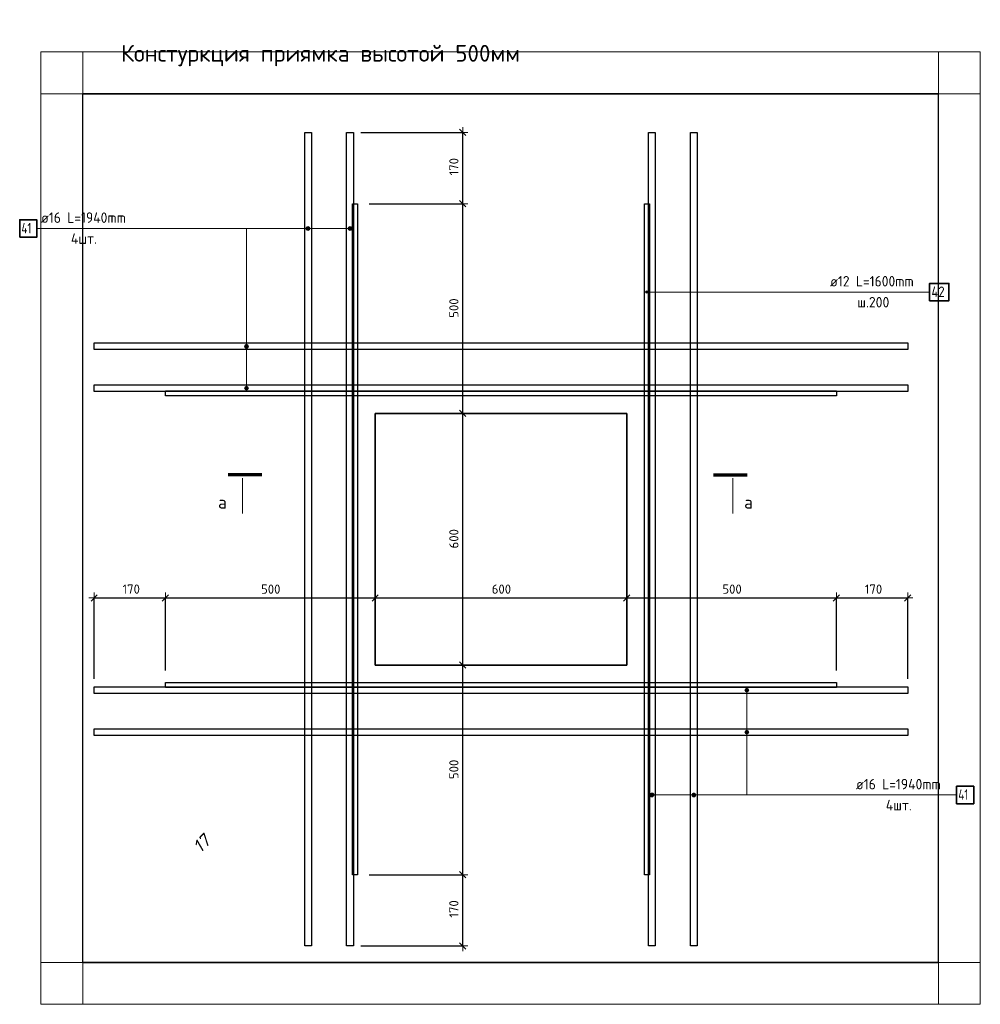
# Model space of a CAD drawing. Header units: millimetres. Extents: x -3170 to 89801, y -74170 to 82422.
# Tile 104 of 105: x 84766 to 87057, y 67931 to 70279. Entities that reach past the tile are written whole.
import ezdxf

# ---------------------------------------------------------------- set-up
doc = ezdxf.new("R2010")
doc.units = ezdxf.units.MM
doc.header["$PDMODE"] = 65
for name, color, linetype, lineweight in [('Standard', 7, 'Continuous', 25), ('Арматурный каркас 03', 220, 'Continuous', 35), ('Размерная линия_ общее', 7, 'Continuous', 13)]:
    doc.layers.add(name, color=color, linetype=linetype, lineweight=lineweight)
doc.styles.add('ISOCPEUR', font='ISOCPEUR')
doc.styles.add('ITALICT', font='ITALICT_.TTF')
doc.dimstyles.new('DIMSTYLE_3', dxfattribs={"dimtxt": 22, "dimasz": 25, "dimexe": 0, "dimexo": 0, "dimgap": 11, "dimtad": 2, "dimdec": 0, "dimrnd": 5, "dimzin": 12, "dimdsep": 46, "dimtxsty": 'ISOCPEUR', "dimblk1": 'ALL_ML_STRICH', "dimblk2": 'ALL_ML_STRICH', "dimsah": 1, "dimcen": 0, "dimclrd": 7, "dimclre": 256, "dimclrt": 7, "dimadec": 0, "dimazin": 0, "dimtfac": 1, "dimtdec": 0, "dimtix": 1, "dimtmove": 2, "dimatfit": 3, "dimfxl": 0, "dimtzin": 0, "dimlwd": 0, "dimlwe": -3, "dimarcsym": 0})

# ---------------------------------------------------------------- blocks, each defined once
blk = doc.blocks.new('ALL_ML_STRICH')
at = {"color": 0, "linetype": 'ByBlock', "lineweight": -2}
for p, q in [((-1, 0), (0.5, 0)), ((-0.3, -0.3), (0.3, 0.3)), ((0, -0.5), (0, 0.5))]:
    blk.add_line(p, q, dxfattribs=at)
blk = doc.blocks.new('*D572')
at = {"layer": 'DEFPOINTS', "color": 7, "linetype": 'Continuous', "lineweight": 13, "transparency": 33554687}
for p in [(85579.8, 68240.5), (85559.8, 68070.5), (85822.8, 68070.5)]:
    blk.add_point(p, dxfattribs=at)
at = {"layer": 'Размерная линия_ общее', "color": 253, "linetype": 'Continuous', "lineweight": -2, "true_color": 0xa0a0a0, "transparency": 33554687}
for p, q in [((85599.8, 68240.5), (85822.8, 68240.5)), ((85579.8, 68070.5), (85822.8, 68070.5))]:
    blk.add_line(p, q, dxfattribs=at)
at = {"layer": 'Размерная линия_ общее', "color": 7, "linetype": 'Continuous', "lineweight": -2, "transparency": 33554687}
blk.add_line((85822.8, 68070.5), (85822.8, 68240.5), dxfattribs=at)
at = {"layer": 'Размерная линия_ общее', "color": 7, "linetype": 'Continuous', "lineweight": 13, "transparency": 33554687, "xscale": 25, "yscale": 25, "zscale": 25}
for p, rotation in [((85822.8, 68240.5), 90), ((85822.8, 68070.5), 270)]:
    blk.add_blockref('ALL_ML_STRICH', p, dxfattribs=dict(at, rotation=rotation))
at = {"layer": 'Размерная линия_ общее', "color": 7, "linetype": 'Continuous', "lineweight": 13, "transparency": 33554687, "insert": (85801.8, 68158.8), "char_height": 22, "width": 66, "attachment_point": 5, "rotation": 90, "style": 'ISOCPEUR'}
blk.add_mtext('\\A1;{170}', dxfattribs=at)
blk = doc.blocks.new('*D573')
at = {"layer": 'DEFPOINTS', "color": 7, "linetype": 'Continuous', "lineweight": 13, "transparency": 33554687}
for p in [(85736.5, 68740.5), (85579.8, 68240.5), (85822.8, 68240.5)]:
    blk.add_point(p, dxfattribs=at)
at = {"layer": 'Размерная линия_ общее', "color": 253, "linetype": 'Continuous', "lineweight": -2, "true_color": 0xa0a0a0, "transparency": 33554687}
for p, q in [((85756.5, 68740.5), (85822.8, 68740.5)), ((85599.8, 68240.5), (85822.8, 68240.5))]:
    blk.add_line(p, q, dxfattribs=at)
at = {"layer": 'Размерная линия_ общее', "color": 7, "linetype": 'Continuous', "lineweight": -2, "transparency": 33554687}
blk.add_line((85822.8, 68240.5), (85822.8, 68740.5), dxfattribs=at)
at = {"layer": 'Размерная линия_ общее', "color": 7, "linetype": 'Continuous', "lineweight": 13, "transparency": 33554687, "xscale": 25, "yscale": 25, "zscale": 25}
for p, rotation in [((85822.8, 68740.5), 90), ((85822.8, 68240.5), 270)]:
    blk.add_blockref('ALL_ML_STRICH', p, dxfattribs=dict(at, rotation=rotation))
at = {"layer": 'Размерная линия_ общее', "color": 7, "linetype": 'Continuous', "lineweight": 13, "transparency": 33554687, "insert": (85801.8, 68491.6), "char_height": 22, "width": 66, "attachment_point": 5, "rotation": 90, "style": 'ISOCPEUR'}
blk.add_mtext('\\A1;{500}', dxfattribs=at)
blk = doc.blocks.new('*D574')
at = {"layer": 'DEFPOINTS', "color": 7, "linetype": 'Continuous', "lineweight": 13, "transparency": 33554687}
for p in [(85621.8, 69340.5), (85736.5, 68740.5), (85822.8, 68740.5)]:
    blk.add_point(p, dxfattribs=at)
at = {"layer": 'Размерная линия_ общее', "color": 253, "linetype": 'Continuous', "lineweight": -2, "true_color": 0xa0a0a0, "transparency": 33554687}
for p, q in [((85641.8, 69340.5), (85822.8, 69340.5)), ((85756.5, 68740.5), (85822.8, 68740.5))]:
    blk.add_line(p, q, dxfattribs=at)
at = {"layer": 'Размерная линия_ общее', "color": 7, "linetype": 'Continuous', "lineweight": -2, "transparency": 33554687}
blk.add_line((85822.8, 68740.5), (85822.8, 69340.5), dxfattribs=at)
at = {"layer": 'Размерная линия_ общее', "color": 7, "linetype": 'Continuous', "lineweight": 13, "transparency": 33554687, "xscale": 25, "yscale": 25, "zscale": 25}
for p, rotation in [((85822.8, 69340.5), 90), ((85822.8, 68740.5), 270)]:
    blk.add_blockref('ALL_ML_STRICH', p, dxfattribs=dict(at, rotation=rotation))
at = {"layer": 'Размерная линия_ общее', "color": 7, "linetype": 'Continuous', "lineweight": 13, "transparency": 33554687, "insert": (85801.8, 69041.6), "char_height": 22, "width": 66, "attachment_point": 5, "rotation": 90, "style": 'ISOCPEUR'}
blk.add_mtext('\\A1;{600}', dxfattribs=at)
blk = doc.blocks.new('*D575')
at = {"layer": 'DEFPOINTS', "color": 7, "linetype": 'Continuous', "lineweight": 13, "transparency": 33554687}
for p in [(85579.8, 69840.5), (85621.8, 69340.5), (85822.8, 69340.5)]:
    blk.add_point(p, dxfattribs=at)
at = {"layer": 'Размерная линия_ общее', "color": 253, "linetype": 'Continuous', "lineweight": -2, "true_color": 0xa0a0a0, "transparency": 33554687}
for p, q in [((85599.8, 69840.5), (85822.8, 69840.5)), ((85641.8, 69340.5), (85822.8, 69340.5))]:
    blk.add_line(p, q, dxfattribs=at)
at = {"layer": 'Размерная линия_ общее', "color": 7, "linetype": 'Continuous', "lineweight": -2, "transparency": 33554687}
blk.add_line((85822.8, 69340.5), (85822.8, 69840.5), dxfattribs=at)
at = {"layer": 'Размерная линия_ общее', "color": 7, "linetype": 'Continuous', "lineweight": 13, "transparency": 33554687, "xscale": 25, "yscale": 25, "zscale": 25}
for p, rotation in [((85822.8, 69840.5), 90), ((85822.8, 69340.5), 270)]:
    blk.add_blockref('ALL_ML_STRICH', p, dxfattribs=dict(at, rotation=rotation))
at = {"layer": 'Размерная линия_ общее', "color": 7, "linetype": 'Continuous', "lineweight": 13, "transparency": 33554687, "insert": (85801.8, 69591.6), "char_height": 22, "width": 66, "attachment_point": 5, "rotation": 90, "style": 'ISOCPEUR'}
blk.add_mtext('\\A1;{500}', dxfattribs=at)
blk = doc.blocks.new('*D576')
at = {"layer": 'DEFPOINTS', "color": 7, "linetype": 'Continuous', "lineweight": 13, "transparency": 33554687}
for p in [(85559.8, 70010.5), (85579.8, 69840.5), (85822.8, 69840.5)]:
    blk.add_point(p, dxfattribs=at)
at = {"layer": 'Размерная линия_ общее', "color": 253, "linetype": 'Continuous', "lineweight": -2, "true_color": 0xa0a0a0, "transparency": 33554687}
for p, q in [((85579.8, 70010.5), (85822.8, 70010.5)), ((85599.8, 69840.5), (85822.8, 69840.5))]:
    blk.add_line(p, q, dxfattribs=at)
at = {"layer": 'Размерная линия_ общее', "color": 7, "linetype": 'Continuous', "lineweight": -2, "transparency": 33554687}
blk.add_line((85822.8, 69840.5), (85822.8, 70010.5), dxfattribs=at)
at = {"layer": 'Размерная линия_ общее', "color": 7, "linetype": 'Continuous', "lineweight": 13, "transparency": 33554687, "xscale": 25, "yscale": 25, "zscale": 25}
for p, rotation in [((85822.8, 70010.5), 90), ((85822.8, 69840.5), 270)]:
    blk.add_blockref('ALL_ML_STRICH', p, dxfattribs=dict(at, rotation=rotation))
at = {"layer": 'Размерная линия_ общее', "color": 7, "linetype": 'Continuous', "lineweight": 13, "transparency": 33554687, "insert": (85801.8, 69928.8), "char_height": 22, "width": 66, "attachment_point": 5, "rotation": 90, "style": 'ISOCPEUR'}
blk.add_mtext('\\A1;{170}', dxfattribs=at)
blk = doc.blocks.new('*D577')
at = {"layer": 'DEFPOINTS', "color": 7, "linetype": 'Continuous', "lineweight": 13, "transparency": 33554687}
for p in [(84944.1, 68900.5), (85114.1, 68707.4), (84944.1, 68687.4)]:
    blk.add_point(p, dxfattribs=at)
at = {"layer": 'Размерная линия_ общее', "color": 253, "linetype": 'Continuous', "lineweight": -2, "true_color": 0xa0a0a0, "transparency": 33554687}
for p, q in [((84944.1, 68707.4), (84944.1, 68900.5)), ((85114.1, 68727.4), (85114.1, 68900.5))]:
    blk.add_line(p, q, dxfattribs=at)
at = {"layer": 'Размерная линия_ общее', "color": 7, "linetype": 'Continuous', "lineweight": -2, "transparency": 33554687}
blk.add_line((84944.1, 68900.5), (85114.1, 68900.5), dxfattribs=at)
at = {"layer": 'Размерная линия_ общее', "color": 7, "linetype": 'Continuous', "lineweight": 13, "transparency": 33554687, "xscale": 25, "yscale": 25, "zscale": 25, "rotation": 180}
blk.add_blockref('ALL_ML_STRICH', (84944.1, 68900.5), dxfattribs=at)
at = {"layer": 'Размерная линия_ общее', "color": 7, "linetype": 'Continuous', "lineweight": 13, "transparency": 33554687, "xscale": 25, "yscale": 25, "zscale": 25}
blk.add_blockref('ALL_ML_STRICH', (85114.1, 68900.5), dxfattribs=at)
at = {"layer": 'Размерная линия_ общее', "color": 7, "linetype": 'Continuous', "lineweight": 13, "transparency": 33554687, "insert": (85032.4, 68921.5), "char_height": 22, "width": 66, "attachment_point": 5, "style": 'ISOCPEUR'}
blk.add_mtext('\\A1;{170}', dxfattribs=at)
blk = doc.blocks.new('*D578')
at = {"layer": 'DEFPOINTS', "color": 7, "linetype": 'Continuous', "lineweight": 13, "transparency": 33554687}
for p in [(85114.1, 68900.5), (85614.1, 68864.1), (85114.1, 68707.4)]:
    blk.add_point(p, dxfattribs=at)
at = {"layer": 'Размерная линия_ общее', "color": 253, "linetype": 'Continuous', "lineweight": -2, "true_color": 0xa0a0a0, "transparency": 33554687}
for p, q in [((85114.1, 68727.4), (85114.1, 68900.5)), ((85614.1, 68884.1), (85614.1, 68900.5))]:
    blk.add_line(p, q, dxfattribs=at)
at = {"layer": 'Размерная линия_ общее', "color": 7, "linetype": 'Continuous', "lineweight": -2, "transparency": 33554687}
blk.add_line((85114.1, 68900.5), (85614.1, 68900.5), dxfattribs=at)
at = {"layer": 'Размерная линия_ общее', "color": 7, "linetype": 'Continuous', "lineweight": 13, "transparency": 33554687, "xscale": 25, "yscale": 25, "zscale": 25, "rotation": 180}
blk.add_blockref('ALL_ML_STRICH', (85114.1, 68900.5), dxfattribs=at)
at = {"layer": 'Размерная линия_ общее', "color": 7, "linetype": 'Continuous', "lineweight": 13, "transparency": 33554687, "xscale": 25, "yscale": 25, "zscale": 25}
blk.add_blockref('ALL_ML_STRICH', (85614.1, 68900.5), dxfattribs=at)
at = {"layer": 'Размерная линия_ общее', "color": 7, "linetype": 'Continuous', "lineweight": 13, "transparency": 33554687, "insert": (85365.2, 68921.5), "char_height": 22, "width": 66, "attachment_point": 5, "style": 'ISOCPEUR'}
blk.add_mtext('\\A1;{500}', dxfattribs=at)
blk = doc.blocks.new('*D579')
at = {"layer": 'DEFPOINTS', "color": 7, "linetype": 'Continuous', "lineweight": 13, "transparency": 33554687}
for p in [(85614.1, 68900.5), (85614.1, 68864.1), (86214.1, 68749.4)]:
    blk.add_point(p, dxfattribs=at)
at = {"layer": 'Размерная линия_ общее', "color": 253, "linetype": 'Continuous', "lineweight": -2, "true_color": 0xa0a0a0, "transparency": 33554687}
for p, q in [((85614.1, 68884.1), (85614.1, 68900.5)), ((86214.1, 68769.4), (86214.1, 68900.5))]:
    blk.add_line(p, q, dxfattribs=at)
at = {"layer": 'Размерная линия_ общее', "color": 7, "linetype": 'Continuous', "lineweight": -2, "transparency": 33554687}
blk.add_line((85614.1, 68900.5), (86214.1, 68900.5), dxfattribs=at)
at = {"layer": 'Размерная линия_ общее', "color": 7, "linetype": 'Continuous', "lineweight": 13, "transparency": 33554687, "xscale": 25, "yscale": 25, "zscale": 25, "rotation": 180}
blk.add_blockref('ALL_ML_STRICH', (85614.1, 68900.5), dxfattribs=at)
at = {"layer": 'Размерная линия_ общее', "color": 7, "linetype": 'Continuous', "lineweight": 13, "transparency": 33554687, "xscale": 25, "yscale": 25, "zscale": 25}
blk.add_blockref('ALL_ML_STRICH', (86214.1, 68900.5), dxfattribs=at)
at = {"layer": 'Размерная линия_ общее', "color": 7, "linetype": 'Continuous', "lineweight": 13, "transparency": 33554687, "insert": (85915.2, 68921.5), "char_height": 22, "width": 66, "attachment_point": 5, "style": 'ISOCPEUR'}
blk.add_mtext('\\A1;{600}', dxfattribs=at)
blk = doc.blocks.new('*D580')
at = {"layer": 'DEFPOINTS', "color": 7, "linetype": 'Continuous', "lineweight": 13, "transparency": 33554687}
for p in [(86214.1, 68900.5), (86214.1, 68749.4), (86714.1, 68707.4)]:
    blk.add_point(p, dxfattribs=at)
at = {"layer": 'Размерная линия_ общее', "color": 253, "linetype": 'Continuous', "lineweight": -2, "true_color": 0xa0a0a0, "transparency": 33554687}
for p, q in [((86214.1, 68769.4), (86214.1, 68900.5)), ((86714.1, 68727.4), (86714.1, 68900.5))]:
    blk.add_line(p, q, dxfattribs=at)
at = {"layer": 'Размерная линия_ общее', "color": 7, "linetype": 'Continuous', "lineweight": -2, "transparency": 33554687}
blk.add_line((86214.1, 68900.5), (86714.1, 68900.5), dxfattribs=at)
at = {"layer": 'Размерная линия_ общее', "color": 7, "linetype": 'Continuous', "lineweight": 13, "transparency": 33554687, "xscale": 25, "yscale": 25, "zscale": 25, "rotation": 180}
blk.add_blockref('ALL_ML_STRICH', (86214.1, 68900.5), dxfattribs=at)
at = {"layer": 'Размерная линия_ общее', "color": 7, "linetype": 'Continuous', "lineweight": 13, "transparency": 33554687, "xscale": 25, "yscale": 25, "zscale": 25}
blk.add_blockref('ALL_ML_STRICH', (86714.1, 68900.5), dxfattribs=at)
at = {"layer": 'Размерная линия_ общее', "color": 7, "linetype": 'Continuous', "lineweight": 13, "transparency": 33554687, "insert": (86465.2, 68921.5), "char_height": 22, "width": 66, "attachment_point": 5, "style": 'ISOCPEUR'}
blk.add_mtext('\\A1;{500}', dxfattribs=at)
blk = doc.blocks.new('*D581')
at = {"layer": 'DEFPOINTS', "color": 7, "linetype": 'Continuous', "lineweight": 13, "transparency": 33554687}
for p in [(86714.1, 68900.5), (86714.1, 68707.4), (86884.1, 68687.4)]:
    blk.add_point(p, dxfattribs=at)
at = {"layer": 'Размерная линия_ общее', "color": 253, "linetype": 'Continuous', "lineweight": -2, "true_color": 0xa0a0a0, "transparency": 33554687}
for p, q in [((86714.1, 68727.4), (86714.1, 68900.5)), ((86884.1, 68707.4), (86884.1, 68900.5))]:
    blk.add_line(p, q, dxfattribs=at)
at = {"layer": 'Размерная линия_ общее', "color": 7, "linetype": 'Continuous', "lineweight": -2, "transparency": 33554687}
blk.add_line((86714.1, 68900.5), (86884.1, 68900.5), dxfattribs=at)
at = {"layer": 'Размерная линия_ общее', "color": 7, "linetype": 'Continuous', "lineweight": 13, "transparency": 33554687, "xscale": 25, "yscale": 25, "zscale": 25, "rotation": 180}
blk.add_blockref('ALL_ML_STRICH', (86714.1, 68900.5), dxfattribs=at)
at = {"layer": 'Размерная линия_ общее', "color": 7, "linetype": 'Continuous', "lineweight": 13, "transparency": 33554687, "xscale": 25, "yscale": 25, "zscale": 25}
blk.add_blockref('ALL_ML_STRICH', (86884.1, 68900.5), dxfattribs=at)
at = {"layer": 'Размерная линия_ общее', "color": 7, "linetype": 'Continuous', "lineweight": 13, "transparency": 33554687, "insert": (86802.4, 68921.5), "char_height": 22, "width": 66, "attachment_point": 5, "style": 'ISOCPEUR'}
blk.add_mtext('\\A1;{170}', dxfattribs=at)

msp = doc.modelspace()

# ---------------------------------------------------------------- hatches: boundary and pattern name
at = {"layer": 'Арматурный каркас 03', "linetype": 'Continuous', "lineweight": 13, "transparency": 33554687}
for points in [[(85450.2, 69779.2), (85450.2, 69783.7), (85449.6, 69781.5)], [(85450.2, 69783.7), (85451.9, 69777.6), (85451.9, 69785.4)], [(85450.2, 69783.7), (85450.2, 69779.2), (85451.9, 69777.6)], [(85451.9, 69785.4), (85454.1, 69777), (85454.1, 69786)], [(85451.9, 69785.4), (85451.9, 69777.6), (85454.1, 69777)], [(85454.1, 69786), (85454.1, 69777), (85456.4, 69777.6)], [(85454.1, 69786), (85456.4, 69777.6), (85456.4, 69785.4)], [(85456.4, 69785.4), (85456.4, 69777.6), (85458, 69779.2)], [(85456.4, 69785.4), (85458, 69779.2), (85458, 69783.7)], [(85458, 69783.7), (85458, 69779.2), (85458.6, 69781.5)], [(85550.2, 69779.2), (85550.2, 69783.7), (85549.6, 69781.5)], [(85550.2, 69783.7), (85551.9, 69777.6), (85551.9, 69785.4)], [(85550.2, 69783.7), (85550.2, 69779.2), (85551.9, 69777.6)], [(85551.9, 69785.4), (85554.1, 69777), (85554.1, 69786)], [(85551.9, 69785.4), (85551.9, 69777.6), (85554.1, 69777)], [(85554.1, 69786), (85554.1, 69777), (85556.4, 69777.6)], [(85554.1, 69786), (85556.4, 69777.6), (85556.4, 69785.4)], [(85556.4, 69785.4), (85556.4, 69777.6), (85558, 69779.2)], [(85556.4, 69785.4), (85558, 69779.2), (85558, 69783.7)], [(85558, 69783.7), (85558, 69779.2), (85558.6, 69781.5)], [(86259.5, 69628.3), (86259.5, 69631.3), (86259.1, 69629.8)], [(86260.6, 69627.2), (86260.6, 69632.4), (86259.5, 69631.3)], [(86260.6, 69627.2), (86259.5, 69631.3), (86259.5, 69628.3)], [(86262.1, 69626.8), (86262.1, 69632.8), (86260.6, 69632.4)], [(86262.1, 69626.8), (86260.6, 69632.4), (86260.6, 69627.2)], [(86263.6, 69627.2), (86263.6, 69632.4), (86262.1, 69632.8)], [(86263.6, 69627.2), (86262.1, 69632.8), (86262.1, 69626.8)], [(86264.7, 69628.3), (86264.7, 69631.3), (86263.6, 69632.4)], [(86264.7, 69628.3), (86263.6, 69632.4), (86263.6, 69627.2)], [(86264.7, 69631.3), (86264.7, 69628.3), (86265.1, 69629.8)], [(85311.2, 69502.7), (85303.5, 69502.7), (85302.8, 69500.5)], [(85311.2, 69502.7), (85302.8, 69500.5), (85311.8, 69500.5)], [(85311.8, 69500.5), (85302.8, 69500.5), (85303.5, 69498.2)], [(85309.6, 69504.3), (85305.1, 69504.3), (85303.5, 69502.7)], [(85309.6, 69504.3), (85303.5, 69502.7), (85311.2, 69502.7)], [(85311.8, 69500.5), (85303.5, 69498.2), (85311.2, 69498.2)], [(85305.1, 69504.3), (85309.6, 69504.3), (85307.3, 69505)], [(85311.2, 69498.2), (85303.5, 69498.2), (85305.1, 69496.6)], [(85311.2, 69498.2), (85305.1, 69496.6), (85309.6, 69496.6)], [(85309.6, 69496.6), (85305.1, 69496.6), (85307.3, 69496)], [(85311.2, 69402.7), (85303.5, 69402.7), (85302.8, 69400.5)], [(85311.2, 69402.7), (85302.8, 69400.5), (85311.8, 69400.5)], [(85311.8, 69400.5), (85302.8, 69400.5), (85303.5, 69398.2)], [(85309.6, 69404.3), (85305.1, 69404.3), (85303.5, 69402.7)], [(85309.6, 69404.3), (85303.5, 69402.7), (85311.2, 69402.7)], [(85311.8, 69400.5), (85303.5, 69398.2), (85311.2, 69398.2)], [(85311.2, 69398.2), (85303.5, 69398.2), (85305.1, 69396.6)], [(85305.1, 69404.3), (85309.6, 69404.3), (85307.3, 69405)], [(85311.2, 69398.2), (85305.1, 69396.6), (85309.6, 69396.6)], [(85309.6, 69396.6), (85305.1, 69396.6), (85307.3, 69396)], [(86496, 68680.5), (86505, 68680.5), (86504.4, 68682.7)], [(86496, 68680.5), (86504.4, 68682.7), (86496.6, 68682.7)], [(86496.6, 68678.2), (86505, 68680.5), (86496, 68680.5)], [(86496.6, 68682.7), (86504.4, 68682.7), (86502.7, 68684.3)], [(86496.6, 68682.7), (86502.7, 68684.3), (86498.2, 68684.3)], [(86496.6, 68678.2), (86504.4, 68678.2), (86505, 68680.5)], [(86498.2, 68676.6), (86504.4, 68678.2), (86496.6, 68678.2)], [(86498.2, 68684.3), (86502.7, 68684.3), (86500.5, 68685)], [(86498.2, 68676.6), (86502.7, 68676.6), (86504.4, 68678.2)], [(86502.7, 68676.6), (86498.2, 68676.6), (86500.5, 68676)], [(86496.6, 68582.7), (86504.4, 68582.7), (86502.7, 68584.3)], [(86496.6, 68582.7), (86502.7, 68584.3), (86498.2, 68584.3)], [(86498.2, 68584.3), (86502.7, 68584.3), (86500.5, 68585)], [(86496, 68580.5), (86505, 68580.5), (86504.4, 68582.7)], [(86496, 68580.5), (86504.4, 68582.7), (86496.6, 68582.7)], [(86496.6, 68578.2), (86505, 68580.5), (86496, 68580.5)], [(86496.6, 68578.2), (86504.4, 68578.2), (86505, 68580.5)], [(86498.2, 68576.6), (86504.4, 68578.2), (86496.6, 68578.2)], [(86498.2, 68576.6), (86502.7, 68576.6), (86504.4, 68578.2)], [(86502.7, 68576.6), (86498.2, 68576.6), (86500.5, 68576)], [(86270.2, 68428.3), (86270.2, 68432.8), (86269.6, 68430.6)], [(86271.9, 68426.7), (86271.9, 68434.5), (86270.2, 68432.8)], [(86271.9, 68426.7), (86270.2, 68432.8), (86270.2, 68428.3)], [(86274.1, 68426.1), (86274.1, 68435.1), (86271.9, 68434.5)], [(86274.1, 68426.1), (86271.9, 68434.5), (86271.9, 68426.7)], [(86276.4, 68426.7), (86276.4, 68434.5), (86274.1, 68435.1)], [(86276.4, 68426.7), (86274.1, 68435.1), (86274.1, 68426.1)], [(86278, 68428.3), (86278, 68432.8), (86276.4, 68434.5)], [(86278, 68428.3), (86276.4, 68434.5), (86276.4, 68426.7)], [(86278, 68432.8), (86278, 68428.3), (86278.6, 68430.6)], [(86370.2, 68428.3), (86370.2, 68432.8), (86369.6, 68430.6)], [(86371.9, 68426.7), (86371.9, 68434.5), (86370.2, 68432.8)], [(86371.9, 68426.7), (86370.2, 68432.8), (86370.2, 68428.3)], [(86374.1, 68426.1), (86374.1, 68435.1), (86371.9, 68434.5)], [(86374.1, 68426.1), (86371.9, 68434.5), (86371.9, 68426.7)], [(86376.4, 68426.7), (86376.4, 68434.5), (86374.1, 68435.1)], [(86376.4, 68426.7), (86374.1, 68435.1), (86374.1, 68426.1)], [(86378, 68428.3), (86378, 68432.8), (86376.4, 68434.5)], [(86378, 68428.3), (86376.4, 68434.5), (86376.4, 68426.7)], [(86378, 68432.8), (86378, 68428.3), (86378.6, 68430.6)]]:
    msp.add_hatch(color=7, dxfattribs=at).paths.add_polyline_path(points)

# ---------------------------------------------------------------- linework, layer by layer
at = {"color": 52, "linetype": 'Continuous', "lineweight": -3, "transparency": 33554687}
for p, q in [((84917.1, 68031.4), (84917.1, 70102.3)), ((84917.1, 68031.4), (84917.1, 70102.3)), ((84917.1, 70102.3), (86957.1, 70102.3)), ((86957.1, 70102.3), (84917.1, 70102.3)), ((86957.1, 68031.4), (86957.1, 70102.3)), ((86957.1, 68031.4), (86957.1, 70102.3)), ((84917.1, 68031.4), (86957.1, 68031.4)), ((86957.1, 68031.4), (84917.1, 68031.4))]:
    msp.add_line(p, q, dxfattribs=at)
at = {"layer": 'Standard', "color": 7, "linetype": 'Continuous', "lineweight": 70, "transparency": 33554687}
for p, q in [((85343.8, 69194.3), (85263.4, 69194.3)), ((86421.1, 69194.3), (86501.5, 69194.3))]:
    msp.add_line(p, q, dxfattribs=at)
at = {"layer": 'Standard', "color": 7, "linetype": 'Continuous', "lineweight": 13, "transparency": 33554687}
for p, q in [((85297.6, 69186.3), (85297.6, 69101.5)), ((86467.3, 69186.3), (86467.3, 69101.5))]:
    msp.add_line(p, q, dxfattribs=at)
msp.add_lwpolyline([(84817.1, 67931.4), (87057.1, 67931.4), (87057.1, 70202.3), (84817.1, 70202.3), (84817.1, 67931.4)], dxfattribs=at)
at = {"layer": 'Арматурный каркас 03', "color": 7, "linetype": 'Continuous', "lineweight": 13, "transparency": 33554687}
for p, q in [((84807.3, 69781.5), (85307.3, 69781.5)), ((85307.3, 69781.5), (85454.1, 69781.5)), ((85307.3, 69781.5), (85307.3, 69500.5)), ((85307.3, 69781.5), (85554.1, 69781.5)), ((85307.3, 69781.5), (85307.3, 69400.5)), ((85449.6, 69781.5), (85449.6, 69781.5)), ((85454.1, 69786), (85454.1, 69786)), ((85458.6, 69781.5), (85458.6, 69781.5)), ((85549.6, 69781.5), (85549.6, 69781.5)), ((85554.1, 69786), (85554.1, 69786)), ((85558.6, 69781.5), (85558.6, 69781.5)), ((85454.1, 69777), (85454.1, 69777)), ((85554.1, 69777), (85554.1, 69777)), ((86259.1, 69629.8), (86259.1, 69629.8)), ((86262.1, 69632.8), (86262.1, 69632.8)), ((86441.3, 69629.8), (86262.1, 69629.8)), ((86262.1, 69626.8), (86262.1, 69626.8)), ((86265.1, 69629.8), (86265.1, 69629.8)), ((86441.3, 69629.8), (86936.3, 69629.8)), ((85302.8, 69500.5), (85302.8, 69500.5)), ((85307.3, 69505), (85307.3, 69505)), ((85311.8, 69500.5), (85311.8, 69500.5)), ((85307.3, 69496), (85307.3, 69496)), ((85302.8, 69400.5), (85302.8, 69400.5)), ((85307.3, 69405), (85307.3, 69405)), ((85307.3, 69396), (85307.3, 69396)), ((85311.8, 69400.5), (85311.8, 69400.5)), ((86496, 68680.5), (86496, 68680.5)), ((86500.5, 68685), (86500.5, 68685)), ((86500.5, 68430.6), (86500.5, 68680.5)), ((86505, 68680.5), (86505, 68680.5)), ((86500.5, 68676), (86500.5, 68676)), ((86500.5, 68585), (86500.5, 68585)), ((86496, 68580.5), (86496, 68580.5)), ((86500.5, 68430.6), (86500.5, 68580.5)), ((86500.5, 68576), (86500.5, 68576)), ((86505, 68580.5), (86505, 68580.5)), ((86269.6, 68430.6), (86269.6, 68430.6)), ((86274.1, 68435.1), (86274.1, 68435.1)), ((86500.5, 68430.6), (86274.1, 68430.6)), ((86274.1, 68426.1), (86274.1, 68426.1)), ((86278.6, 68430.6), (86278.6, 68430.6)), ((86369.6, 68430.6), (86369.6, 68430.6)), ((86374.1, 68435.1), (86374.1, 68435.1)), ((86500.5, 68430.6), (86374.1, 68430.6)), ((86374.1, 68426.1), (86374.1, 68426.1)), ((86378.6, 68430.6), (86378.6, 68430.6)), ((86500.5, 68430.6), (87000.5, 68430.6))]:
    msp.add_line(p, q, dxfattribs=at)
at = {"layer": 'Арматурный каркас 03', "color": 11, "linetype": 'Continuous', "lineweight": 25, "true_color": 0xff8c8c, "transparency": 33554687}
for points in [[(85462.1, 70010.5), (85462.1, 68070.5), (85446.1, 68070.5), (85446.1, 70010.5), (85462.1, 70010.5)], [(85562.1, 70010.5), (85562.1, 68070.5), (85546.1, 68070.5), (85546.1, 70010.5), (85562.1, 70010.5)], [(86282.1, 70010.5), (86282.1, 68070.5), (86266.1, 68070.5), (86266.1, 70010.5), (86282.1, 70010.5)], [(86382.1, 70010.5), (86382.1, 68070.5), (86366.1, 68070.5), (86366.1, 70010.5), (86382.1, 70010.5)], [(84944.1, 69508.5), (86884.1, 69508.5), (86884.1, 69492.5), (84944.1, 69492.5), (84944.1, 69508.5)], [(84944.1, 69408.5), (86884.1, 69408.5), (86884.1, 69392.5), (84944.1, 69392.5), (84944.1, 69408.5)], [(84944.1, 68688.5), (86884.1, 68688.5), (86884.1, 68672.5), (84944.1, 68672.5), (84944.1, 68688.5)], [(84944.1, 68588.5), (86884.1, 68588.5), (86884.1, 68572.5), (84944.1, 68572.5), (84944.1, 68588.5)]]:
    msp.add_lwpolyline(points, dxfattribs=at)
at = {"layer": 'Арматурный каркас 03', "color": 34, "linetype": 'Continuous', "lineweight": 25, "transparency": 33554687}
for points in [[(85572.1, 69840.5), (85572.1, 68240.5), (85560.1, 68240.5), (85560.1, 69840.5), (85572.1, 69840.5)], [(85572.1, 69840.5), (85572.1, 68240.5), (85560.1, 68240.5), (85560.1, 69840.5), (85572.1, 69840.5)], [(86256.1, 68240.5), (86256.1, 69840.5), (86268.1, 69840.5), (86268.1, 68240.5), (86256.1, 68240.5)], [(86256.1, 68240.5), (86256.1, 69840.5), (86268.1, 69840.5), (86268.1, 68240.5), (86256.1, 68240.5)], [(85114.1, 69394.5), (86714.1, 69394.5), (86714.1, 69382.5), (85114.1, 69382.5), (85114.1, 69394.5)], [(85114.1, 69394.5), (86714.1, 69394.5), (86714.1, 69382.5), (85114.1, 69382.5), (85114.1, 69394.5)], [(86714.1, 68686.5), (85114.1, 68686.5), (85114.1, 68698.5), (86714.1, 68698.5), (86714.1, 68686.5)], [(86714.1, 68686.5), (85114.1, 68686.5), (85114.1, 68698.5), (86714.1, 68698.5), (86714.1, 68686.5)]]:
    msp.add_lwpolyline(points, dxfattribs=at)
at = {"layer": 'Арматурный каркас 03', "color": 7, "linetype": 'Continuous', "lineweight": 35, "transparency": 33554687}
for points in [[(84766.5, 69760.6), (84807.3, 69760.6), (84807.3, 69802.3), (84766.5, 69802.3), (84766.5, 69760.6)], [(86936.3, 69609), (86982.2, 69609), (86982.2, 69650.6), (86936.3, 69650.6), (86936.3, 69609)], [(87000.5, 68409.7), (87041.3, 68409.7), (87041.3, 68451.4), (87000.5, 68451.4), (87000.5, 68409.7)]]:
    msp.add_lwpolyline(points, dxfattribs=at)
at = {"layer": 'Арматурный каркас 03', "color": 7, "linetype": 'Continuous', "lineweight": 13, "transparency": 33554687}
for centre, radius in [((85454.1, 69781.5), 4.5), ((85554.1, 69781.5), 4.5), ((86262.1, 69629.8), 3), ((85307.3, 69500.5), 4.5), ((85307.3, 69400.5), 4.5), ((86500.5, 68680.5), 4.5), ((86500.5, 68580.5), 4.5), ((86274.1, 68430.6), 4.5), ((86374.1, 68430.6), 4.5)]:
    msp.add_circle(centre, radius, dxfattribs=at)
at = {"layer": 'Размерная линия_ общее', "color": 7, "linetype": 'Continuous', "lineweight": 13, "transparency": 33554687}
for p, q in [((84917.1, 67931.4), (84917.1, 70202.3)), ((86957.1, 70202.3), (86957.1, 67931.4)), ((84817.1, 70102.3), (87057.1, 70102.3)), ((87057.1, 68031.4), (84817.1, 68031.4))]:
    msp.add_line(p, q, dxfattribs=at)
at = {"layer": 'Размерная линия_ общее', "color": 7, "linetype": 'Continuous', "lineweight": 35, "transparency": 33554687}
for p, q in [((85614.1, 69340.5), (85614.1, 68740.5)), ((86214.1, 69340.5), (85614.1, 69340.5)), ((86214.1, 68740.5), (86214.1, 69340.5)), ((85614.1, 68740.5), (86214.1, 68740.5))]:
    msp.add_line(p, q, dxfattribs=at)

# ---------------------------------------------------------------- texts
at = {"layer": 'Standard', "color": 7, "linetype": 'Continuous', "lineweight": 13, "transparency": 33554687, "attachment_point": 7, "style": 'ISOCPEUR'}
for s, insert, char_height, width in [('\\A1;{\\fISOCPEUR|i0|b0;\\H40.000000;\\W1.000000;\\C7;Констуркция приямка высотой 500мм}\\P', (85008.3, 70168.3), 40, 967.833), ('\\A1;{\\fISOCPEUR|i0|b0;\\H30.000000;\\W1.000000;\\C7;а}\\P', (85239.4, 69113.4), 30, 36), ('\\A1;{\\fISOCPEUR|i0|b0;\\H30.000000;\\W1.000000;\\C7;а}\\P', (86493.9, 69113.4), 30, 36)]:
    msp.add_mtext(s, dxfattribs=dict(at, insert=insert, char_height=char_height, width=width))
at = {"layer": 'Standard', "color": 7, "linetype": 'Continuous', "lineweight": 13, "transparency": 33554687, "insert": (85199.9, 68314.2), "char_height": 30, "width": 74.245, "attachment_point": 5, "rotation": 45, "style": 'ITALICT'}
msp.add_mtext('\\A1;{\\fItalicT|i0|b0;\\H30.000000;\\W1.000000;\\C7;17}\\P', dxfattribs=at)
at = {"layer": 'Арматурный каркас 03', "color": 7, "linetype": 'Continuous', "lineweight": 25, "transparency": 33554687, "char_height": 25, "attachment_point": 7, "style": 'ISOCPEUR'}
for s, insert, width in [('\\W0.94;ø16 L=1940mm ', (84817.3, 69794.8), 241.647), ('\\W0.76;41', (84770.7, 69769.8), 42.047), ('\\W0.95;4шт. ', (84888.6, 69744.8), 99.298), ('\\W0.94;ø12 L=1600mm ', (86698.8, 69643.1), 239.134), ('\\W0.88;42', (86940.5, 69618.1), 48.499), ('\\W0.95;ш.200 ', (86763.8, 69593.1), 109.333), ('\\W0.94;ø16 L=1940mm ', (86760.5, 68443.9), 241.647), ('\\W0.76;41', (87004.6, 68418.9), 42.047), ('\\W0.95;4шт. ', (86831.7, 68393.9), 99.298)]:
    msp.add_mtext(s, dxfattribs=dict(at, insert=insert, width=width))

# ---------------------------------------------------------------- dimensions: what is measured, and where the dimension line sits
at = {"layer": 'Размерная линия_ общее', "color": 7, "linetype": 'Continuous', "lineweight": 13, "transparency": 33554687}
for base, p1, p2, picture, middle in [((85822.8, 70010.5), (85599.8, 69840.5), (85579.8, 70010.5), '*D576', (85801.8, 69928.8)), ((85822.8, 69840.5), (85641.8, 69340.5), (85599.8, 69840.5), '*D575', (85801.8, 69591.6)), ((85822.8, 69340.5), (85756.5, 68740.5), (85641.8, 69340.5), '*D574', (85801.8, 69041.6)), ((85822.8, 68740.5), (85599.8, 68240.5), (85756.5, 68740.5), '*D573', (85801.8, 68491.6)), ((85822.8, 68240.5), (85579.8, 68070.5), (85599.8, 68240.5), '*D572', (85801.8, 68158.8))]:
    dim = msp.add_linear_dim(base=base, p1=p1, p2=p2, angle=90, dimstyle='DIMSTYLE_3', override={"dimpost": '<>', "dimclrd": 7, "dimclre": 253, "dimclrt": 7, "dimlwd": 0, "dimlwe": 65533}, dxfattribs=at)
    dim.commit()
    dim.dimension.update_dxf_attribs({"geometry": picture, "text_midpoint": middle, "dimtype": 160})
for base, p1, p2, picture, middle in [((85114.1, 68900.5), (84944.1, 68707.4), (85114.1, 68727.4), '*D577', (85032.4, 68921.5)), ((85614.1, 68900.5), (85114.1, 68727.4), (85614.1, 68884.1), '*D578', (85365.2, 68921.5)), ((86214.1, 68900.5), (85614.1, 68884.1), (86214.1, 68769.4), '*D579', (85915.2, 68921.5)), ((86714.1, 68900.5), (86214.1, 68769.4), (86714.1, 68727.4), '*D580', (86465.2, 68921.5)), ((86884.1, 68900.5), (86714.1, 68727.4), (86884.1, 68707.4), '*D581', (86802.4, 68921.5))]:
    dim = msp.add_linear_dim(base=base, p1=p1, p2=p2, dimstyle='DIMSTYLE_3', override={"dimpost": '<>', "dimclrd": 7, "dimclre": 253, "dimclrt": 7, "dimlwd": 0, "dimlwe": 65533}, dxfattribs=at)
    dim.commit()
    dim.dimension.update_dxf_attribs({"geometry": picture, "text_midpoint": middle, "dimtype": 160})

doc.saveas('drawing.dxf')
